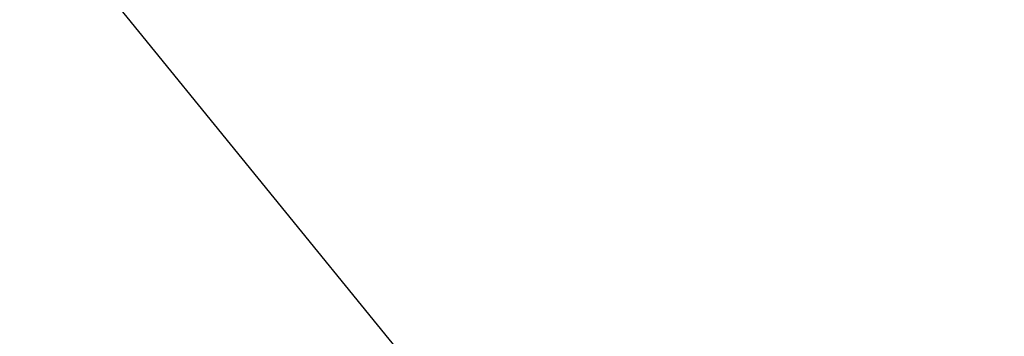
# Model space of a CAD drawing. Extents: x 0 to 363660, y 0 to 4201329.
# Tile 146 of 256: x 360216.576 to 360217.616, y 4200495.747 to 4200496.082. Entities that reach past the tile are written whole.
import ezdxf

# ---------------------------------------------------------------- set-up
doc = ezdxf.new("R2010")
doc.units = 0
doc.header["$LTSCALE"] = 0.5
doc.header["$MEASUREMENT"] = 0
doc.layers.add('(014) Водопровод', color=5, linetype='ИК_Водопровод -------в--------')
doc.layers.add('.', color=7, linetype='Continuous', lineweight=15)
doc.styles.get("Standard").update_dxf_attribs({"font": 'times.ttf'})
doc.linetypes.add('ИК_Водопровод -------в--------', pattern='A,9,-0.6,["В",Standard,S=1.2,R=0,X=0,Y=-0.6],-1.2', length=10.8)

# ---------------------------------------------------------------- blocks, each defined once
blk = doc.blocks.new('gergrgrre')
at = {"layer": '(014) Водопровод', "flags": 128}
blk.add_lwpolyline([(360036.4378, 4200773.0145), (360047.0977, 4200750.3105), (360089.7596, 4200681.101), (360107.6188, 4200655.7963), (360141.8255, 4200594.0387), (360149.3453, 4200579.9984), (360206.507, 4200508.6105), (360230.262, 4200479.3873), (360306.2812, 4200388.525), (360409.1536, 4200291.5533), (360456.1144, 4200244.1908), (360490.7928, 4200199.3371)], dxfattribs=at)

msp = doc.modelspace()

# ---------------------------------------------------------------- hatches: boundary and pattern name
at = {"layer": '.', "ltscale": 0.149071}
h = msp.add_hatch(color=256, dxfattribs=at)
h.dxf.hatch_style = 1
h.set_gradient(color1=(255, 255, 255), tint=1)
h.paths.add_polyline_path([(359890.2408, 4200193.8911), (361190.2408, 4200193.8911), (361190.2408, 4201328.8911), (359890.2408, 4201328.8911)])
h.paths.add_polyline_path([(359905.2408, 4201313.8911), (361175.2408, 4201313.8911), (361175.2408, 4200208.8911), (359905.2408, 4200208.8911)], flags=16)

# ---------------------------------------------------------------- block references
at = {"linetype": 'Continuous'}
msp.add_blockref('gergrgrre', (0, 0), dxfattribs=at)

doc.saveas('drawing.dxf')
